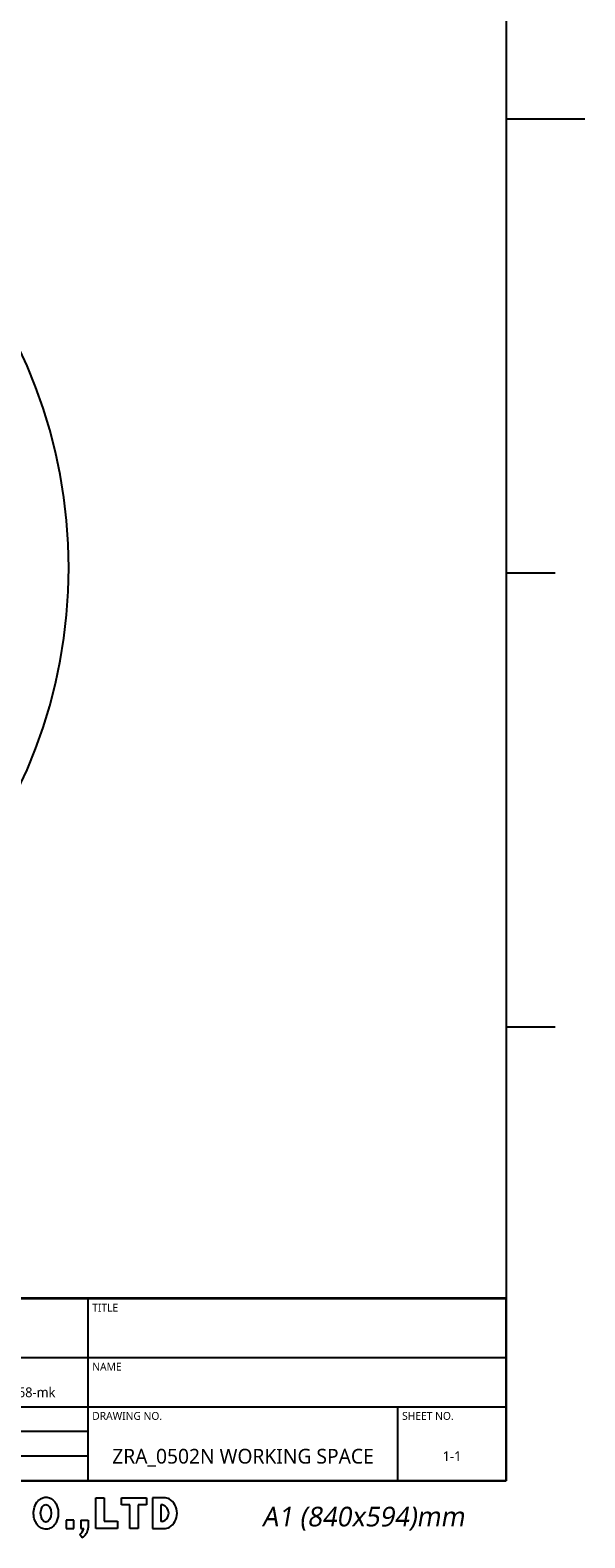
# Model space of a CAD drawing. Header units: millimetres. Extents: x 28 to 5852, y 59 to 4130.
# Tile 28 of 29: x 5063 to 5852, y 59 to 2206. Entities that reach past the tile are written whole.
import ezdxf

# ---------------------------------------------------------------- set-up
doc = ezdxf.new("R2010")
doc.units = ezdxf.units.MM
doc.styles.add('TEXTSTYLE_2', font='malgun.ttf')
doc.styles.add('TEXTSTYLE_6', font='malgun.ttf')

# ---------------------------------------------------------------- blocks, each defined once
blk = doc.blocks.new('TABLE_BL0', base_point=(732.5, 38.56))
at = {"color": 134}
for p, q in [((820, 57.13), (645, 57.13)), ((645, 20), (645, 57.13)), ((820, 57), (645, 57)), ((690, 45), (690, 57)), ((735, 20), (735, 57)), ((820, 20), (820, 57.13)), ((820, 45), (645, 45)), ((663, 35), (663, 45)), ((678, 30), (678, 45)), ((700, 35), (700, 45)), ((820, 35), (645, 35)), ((798, 20), (798, 35)), ((735, 30), (645, 30)), ((660, 20), (660, 30)), ((674, 20), (674, 30)), ((690, 20), (690, 30)), ((705, 20), (705, 30)), ((719, 20), (719, 30)), ((735, 25), (645, 25)), ((820, 20), (645, 20))]:
    blk.add_line(p, q, dxfattribs=at)
at = {"color": 134, "line_spacing_factor": 0.9, "style": 'TEXTSTYLE_6'}
for s, insert, char_height, width, attachment_point in [('REF.DRAWING', (645.85, 56), 1.6, 14.4948, 1), ('PROJECT NO.', (690.85, 56), 1.6, 13.5763, 1), ('TITLE', (735.85, 56), 1.6, 5.1852, 1), ('PROJECTION', (654, 43.8), 1.6, 12.9067, 2), ('UNIT', (663.85, 44), 1.6, 5.043, 1), ('SCALE', (678.85, 44), 1.6, 6.2993, 1), ('TOLERANCE', (700.85, 44), 1.6, 12.2015, 1), ('NAME', (735.85, 44), 1.6, 6.3526, 1), ('mm', (670.5, 39), 2, 4.8889, 2), ('-', (689, 39), 2, 4.163, 2), ('KS B ISO 2768-mk ', (717.5, 39), 2, 24.2148, 2), ('DRAWING NO.', (735.85, 34), 1.6, 15.0815, 1), ('SHEET NO.', (798.85, 34), 1.6, 10.9926, 1), ('SECTION', (661.5, 33.3), 1.6, 8.9719, 2), ('ROBOT DEVELOPMENT TEAM', (706.5, 33.3), 1.6, 30.1096, 2), ('APPROVED', (645.85, 28.3), 1.6, 11.2296, 1), ('CADCHK', (690.85, 28.3), 1.6, 8.8, 1), ('ZRA_0502N WORKING SPACE', (766.5, 26.5), 3, 60.2721, 2), ('1-1', (809, 26), 2, 4.2074, 2), ('DESIGNED', (645.85, 23.3), 1.6, 10.5541, 1), ('CHECKED', (690.85, 23.3), 1.6, 9.6356, 1)]:
    blk.add_mtext(s, dxfattribs=dict(at, insert=insert, char_height=char_height, width=width, attachment_point=attachment_point))

msp = doc.modelspace()

# ---------------------------------------------------------------- linework, layer by layer
at = {"color": 7}
for p, q in [((5740, 4018), (5740, 140)), ((5740, 2079), (5852, 2079)), ((70, 140), (5740, 140))]:
    msp.add_line(p, q, dxfattribs=at)
at = {"color": 134}
for p, q in [((5740, 1432.667), (5810, 1432.667)), ((5740, 786.333), (5810, 786.333)), ((5156.092, 115.892), (5168.044, 115.892)), ((5156.092, 71.915), (5156.092, 115.892)), ((5168.044, 115.892), (5168.044, 82.641)), ((5192.561, 115.892), (5228.264, 115.892)), ((5192.561, 105.779), (5192.561, 115.892)), ((5228.264, 115.892), (5228.264, 105.779)), ((5253.547, 115.892), (5236.538, 115.892)), ((5236.538, 115.892), (5236.538, 71.915)), ((5204.513, 105.779), (5192.561, 105.779)), ((5204.513, 71.915), (5204.513, 105.779)), ((5228.264, 105.779), (5216.312, 105.779)), ((5216.312, 105.779), (5216.312, 71.915)), ((5251.095, 105.779), (5248.49, 105.779)), ((5248.49, 105.779), (5248.49, 82.028)), ((5124.68, 84.173), (5113.954, 84.173)), ((5113.954, 84.173), (5113.954, 71.915)), ((5113.954, 71.915), (5124.68, 71.915)), ((5124.68, 71.915), (5124.68, 84.173)), ((5134.793, 84.173), (5145.366, 84.173)), ((5134.793, 84.173), (5134.793, 71.915)), ((5134.793, 71.915), (5138.989, 71.915)), ((5145.366, 84.173), (5145.366, 73.197)), ((5187.045, 71.915), (5156.092, 71.915)), ((5168.044, 82.641), (5187.045, 82.641)), ((5187.045, 82.641), (5187.045, 71.915)), ((5216.312, 71.915), (5204.513, 71.915)), ((5236.538, 71.915), (5253.547, 71.915)), ((5251.095, 82.028), (5248.49, 82.028)), ((5136.632, 58.794), (5133.127, 63.689))]:
    msp.add_line(p, q, dxfattribs=at)
at = {"ltscale": 1000}
msp.add_arc((4392.5, 1439.992), 725, 277.928142, 82.071858, dxfattribs=at)
at = {"color": 134}
for centre, radius, start, end in [((5252.321, 93.407), 22.518, 68.742979, 86.879292), ((5247.294, 93.903), 24.369, 302.772997, 57.227003), ((5247.294, 93.903), 12.469, 287.750088, 72.249912), ((5124.873, 75.774), 14.634, 304.332061, 344.709853), ((5124.873, 75.774), 20.654, 304.701981, 352.8342), ((5252.321, 94.399), 22.518, 273.120708, 291.257021)]:
    msp.add_arc(centre, radius, start, end, dxfattribs=at)
msp.add_ellipse((5085.037, 93.883), major_axis=(0, 12.621), ratio=0.59491, dxfattribs=at)
msp.add_open_spline([(5085.037, 116.584), (5083.136, 116.584), (5081.247, 116.195), (5077.883, 114.852), (5076.406, 113.913), (5073.895, 111.789), (5072.851, 110.603), (5069.974, 106.533), (5068.78, 103.411), (5067.42, 96.976), (5067.275, 93.649), (5067.982, 87.419), (5068.736, 84.507), (5071.108, 79.464), (5072.568, 77.261), (5076.167, 73.964), (5078.06, 72.736), (5082.491, 71.22), (5085.021, 70.985), (5089.771, 71.763), (5091.942, 72.738), (5095.488, 75.225), (5096.896, 76.722), (5099.166, 79.892), (5100.036, 81.577), (5102.218, 87.18), (5102.791, 91.328), (5102.382, 99.547), (5101.416, 103.613), (5098.306, 109.264), (5096.92, 111.126), (5093.206, 114.337), (5090.818, 115.68), (5087.088, 116.473), (5086.062, 116.584), (5085.037, 116.584)], degree=3, knots=[0, 0, 0, 0, 0.23316308, 0.23316308, 0.46632615, 0.46632615, 0.69948923, 0.69948923, 1.22935722, 1.22935722, 1.75922522, 1.75922522, 2.23986265, 2.23986265, 2.642737, 2.642737, 2.94077007, 2.94077007, 3.23880313, 3.23880313, 3.53683619, 3.53683619, 3.83486926, 3.83486926, 4.13290232, 4.13290232, 4.79593769, 4.79593769, 5.45897306, 5.45897306, 5.80815784, 5.80815784, 6.15734262, 6.15734262, 6.28318531, 6.28318531, 6.28318531, 6.28318531], dxfattribs=at)

# ---------------------------------------------------------------- block references
at = {"xscale": 7, "yscale": 7, "zscale": 7}
msp.add_blockref('TABLE_BL0', (5127.5, 269.938), dxfattribs=at)

# ---------------------------------------------------------------- texts
at = {"color": 134, "insert": (5536.382, 103.059), "char_height": 28, "width": 449.55556, "attachment_point": 2, "line_spacing_factor": 0.9, "style": 'TEXTSTYLE_2'}
msp.add_mtext('\\Q10.0;A1 (840x594)mm', dxfattribs=at)

doc.saveas('drawing.dxf')
